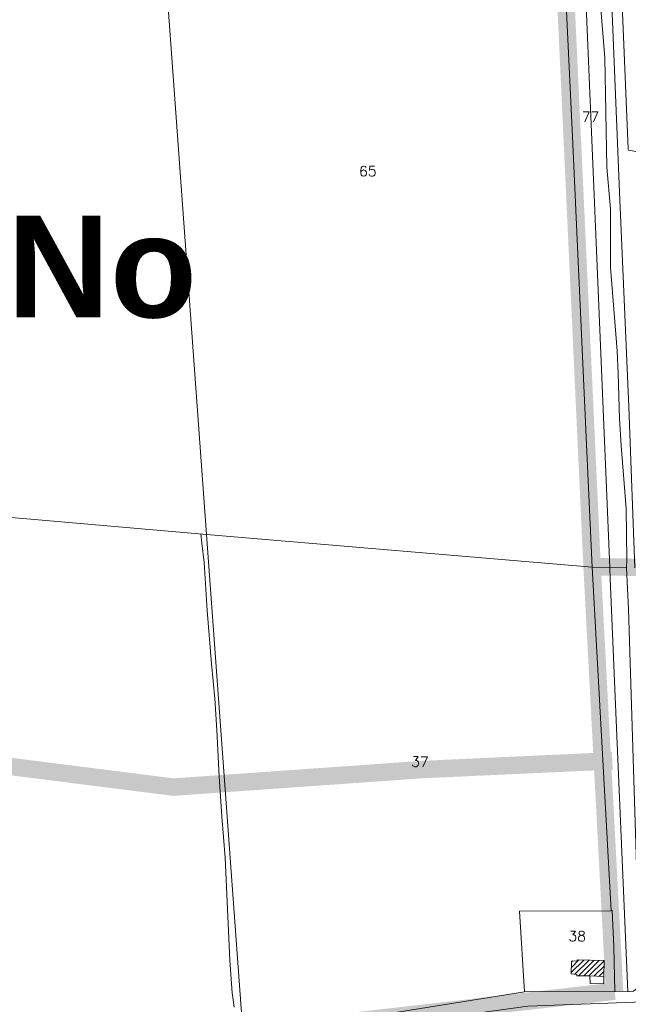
# Model space of a CAD drawing. Header units: metres. Extents: x 578835 to 593571, y 248557 to 255108.
# Tile 117 of 251: x 583519 to 583728, y 252401 to 252740. Entities that reach past the tile are written whole.
import ezdxf

# ---------------------------------------------------------------- set-up
doc = ezdxf.new("R2010")
doc.units = ezdxf.units.M
doc.linetypes.add('CACHEX2', pattern=[0.75, 0.5, -0.25])
doc.linetypes.add('SOLID_LINE', pattern=[0])
for name, color, linetype, lineweight in [('Cad-BATIMENT_BATI_LEGER13', 7, 'SOLID_LINE', 0), ('Cad-BATIMENT_BATI_PRIVE12', 7, 'SOLID_LINE', 0), ('Cad-BATIMENT_BATI_PRIVE12_HACH', 7, 'SOLID_LINE', 0), ('Cad-PARCELLAIRE_PARCELLE1', 250, 'SOLID_LINE', 0), ('Cad-PARCELLAIRE_PARCELLE1_', 250, 'SOLID_LINE', 0), ('Cad-RESEAU_ROUT_AXE_DE_VOIE26', 255, 'SOLID_LINE', 0), ('Cad-RESEAU_ROUT_LIMITE_DE_VOIE_P23', 8, 'SOLID_LINE', 0), ('Cad-SITE_PARTIC_FERROVIAIRE40', 251, 'SOLID_LINE', 0), ('Cad-TOPONYMIE_NUMERO_DE_PARCELL182', 250, 'SOLID_LINE', 0), ('PLU', 7, 'CACHEX2', 5)]:
    doc.layers.add(name, color=color, linetype=linetype, lineweight=lineweight)
doc.layers.add('PLU nom', color=7, linetype='Continuous')
doc.styles.get("Standard").update_dxf_attribs({"font": 'arialbd_0.ttf', "height": 50})
doc.styles.add('TEXTSTYLE_45_11', font='txt.shx', dxfattribs={"oblique": 50})

msp = doc.modelspace()

# ---------------------------------------------------------------- hatches: boundary and pattern name
at = {"layer": 'Cad-BATIMENT_BATI_PRIVE12_HACH', "ltscale": 0.4}
h = msp.add_hatch(dxfattribs=at)
h.set_pattern_fill('ANSI31', color=256, scale=0.4, style=0)
h.paths.add_polyline_path([(583719.51, 252411), (583719.63, 252416.48), (583710.31, 252416.69), (583710.33, 252416.36), (583708.36, 252416.31), (583708.32, 252411.85), (583710.23, 252411.68), (583710.18, 252411.23), (583714.73, 252411.16)])

# ---------------------------------------------------------------- linework, layer by layer
at = {"layer": 'Cad-BATIMENT_BATI_LEGER13'}
msp.add_lwpolyline([(583719.48, 252408.44), (583719.51, 252411), (583714.73, 252411.16), (583714.77, 252408.6), (583719.48, 252408.44), (583719.48, 252408.44)], close=True, dxfattribs=at)
msp.add_lwpolyline([(583719.48, 252408.44), (583719.51, 252411), (583714.73, 252411.16), (583714.77, 252408.6), (583719.48, 252408.44), (583719.48, 252408.44)], close=True, dxfattribs=at)
at = {"layer": 'Cad-BATIMENT_BATI_PRIVE12'}
msp.add_lwpolyline([(583719.51, 252411), (583719.63, 252416.48), (583710.31, 252416.69), (583710.33, 252416.36), (583708.36, 252416.31), (583708.32, 252411.85), (583710.23, 252411.68), (583710.18, 252411.23), (583714.73, 252411.16), (583719.51, 252411), (583719.51, 252411)], close=True, dxfattribs=at)
at = {"layer": 'Cad-PARCELLAIRE_PARCELLE1'}
for points in [[(583563.28, 252834.13), (583582.95, 252563.02), (583433, 252576.02)], [(583718.41, 252745.09), (583719.85, 252726.93), (583720.59, 252689.31), (583721.81, 252674.81), (583721.75, 252654.74), (583724.13, 252626.19), (583724.38, 252618.3), (583724.85, 252602.83), (583725.46, 252593.52), (583727.18, 252571.93), (583727.42, 252554.23), (583727.31, 252551.55), (583715.51, 252551.78), (583713.81, 252588.99), (583708.77, 252699.7), (583704.55, 252788.63)], [(583595.59, 252390.73), (583582.95, 252563.02), (583582.95, 252563.02), (583582.95, 252563.02), (583433, 252576.02)]]:
    msp.add_lwpolyline(points, dxfattribs=at)
for points in [[(583831.37, 252690.31), (583826.76, 252714.79), (583816.96, 252762.12), (583725.23, 252759.15), (583727.9, 252695.61), (583727.94, 252695.16), (583766.52, 252688.13), (583831.37, 252690.31), (583831.37, 252690.31)], [(583715.51, 252551.78), (583582.95, 252563.02), (583595.59, 252390.73), (583632.23, 252396.14), (583692.26, 252405.71), (583690.53, 252433.43), (583722, 252433.62), (583715.51, 252551.78), (583715.51, 252551.78)], [(583715.51, 252551.78), (583722, 252433.62), (583690.53, 252433.43), (583692.26, 252405.71), (583728.19, 252405.81), (583729.66, 252405.94), (583730.98, 252406.94), (583731.63, 252408.11), (583731.96, 252409.03), (583728.01, 252537.34), (583727.31, 252551.55), (583715.51, 252551.78), (583715.51, 252551.78)]]:
    msp.add_lwpolyline(points, close=True, dxfattribs=at)
at = {"layer": 'Cad-PARCELLAIRE_PARCELLE1_'}
msp.add_lwpolyline([(583582.95, 252563.02), (583563.28, 252834.13), (583701.13, 252849.32), (583704.55, 252788.63), (583708.77, 252699.7), (583713.81, 252588.99), (583715.51, 252551.78), (583582.95, 252563.02), (583582.95, 252563.02)], close=True, dxfattribs=at)
at = {"layer": 'Cad-RESEAU_ROUT_AXE_DE_VOIE26'}
for points in [[(584056.6, 252850.92), (584028.52, 252853.36), (583978.32, 252854.78), (583882.77, 252856.84), (583799.56, 252857.39), (583736.24, 252853.86), (583725.65, 252850.89), (583719.53, 252834.19), (583719.71, 252800.89), (583722.11, 252747.93), (583724.91, 252680.67), (583728.07, 252606.93), (583730.2, 252551.5)], [(583736.07, 252402.37), (583693.34, 252400.73), (583679.21, 252398.88), (583640.82, 252393.13), (583596.14, 252386.36), (583562.97, 252383.55), (583544.92, 252384.49), (583533.23, 252386.27), (583486.31, 252396.96), (583467.96, 252402.22), (583456.05, 252408.64), (583446.99, 252419.41), (583439.18, 252429.73), (583429.07, 252444.1), (583413.8, 252445.38)]]:
    msp.add_lwpolyline(points, dxfattribs=at)
at = {"layer": 'Cad-RESEAU_ROUT_LIMITE_DE_VOIE_P23'}
for points in [[(583581.02, 252563.15), (583581.37, 252560), (583582.15, 252553.31), (583583.18, 252536.79), (583584.64, 252518.52), (583585.81, 252506.57), (583586.52, 252495.69), (583587.3, 252479.81), (583588.25, 252466.06), (583589.38, 252451.74), (583590.24, 252431.79), (583590.97, 252416.5), (583591.79, 252405.36), (583592.51, 252400.42)], [(583723.31, 252405.95), (583722.99, 252421.16), (583722.42, 252433.67), (583721.99, 252433.62)]]:
    msp.add_lwpolyline(points, dxfattribs=at)
at = {"layer": 'Cad-SITE_PARTIC_FERROVIAIRE40'}
for points in [[(583708.67, 252851.84), (583709.13, 252845.42), (583709.72, 252830.42), (583713.75, 252736.68), (583716.62, 252668.81), (583721.62, 252551.63), (583721.62, 252551.63)], [(583721.54, 252551.62), (583721.7, 252547.74), (583723.98, 252493.75), (583727.78, 252405.78), (583727.78, 252405.78)]]:
    msp.add_lwpolyline(points, dxfattribs=at)
at = {"layer": 'PLU', "color": 7, "ltscale": 2, "const_width": 6}
for points in [[(583701.19, 252862.19), (583704.5, 252788.79), (583715.47, 252551.93), (583723.2, 252405.91), (583723.2, 252405.91)], [(583722.41, 252485.15), (583657.07, 252482.14), (583571.61, 252476.11), (583500.24, 252485.15), (583447.96, 252509.26), (583425.84, 252533.37), (583409.14, 252561.63)], [(583722.41, 252485.15), (583657.07, 252482.14), (583571.61, 252476.11), (583500.24, 252485.15), (583447.96, 252509.26), (583425.84, 252533.37), (583409.14, 252561.63)], [(583715.47, 252551.93), (583827.88, 252550.19), (583824.6, 252441.9), (583918.06, 252439.25)], [(583630.64, 252395.27), (583630.64, 252395.27), (583723.2, 252405.91)]]:
    msp.add_lwpolyline(points, dxfattribs=at)

# ---------------------------------------------------------------- texts
at = {"layer": 'Cad-TOPONYMIE_NUMERO_DE_PARCELL182', "style": 'TEXTSTYLE_45_11'}
for s, p in [('77', (583711.88, 252704.86)), ('65', (583635.38, 252686.21)), ('37', (583653.32, 252483.11)), ('38', (583707.37, 252423.14))]:
    msp.add_text(s, height=3.491, rotation=359.5887, dxfattribs=at).set_placement(p)
at = {"layer": 'PLU nom', "insert": (583547.09, 252672.62), "char_height": 35, "width": 195.3422, "attachment_point": 2}
msp.add_mtext('No', dxfattribs=at)

doc.saveas('drawing.dxf')
